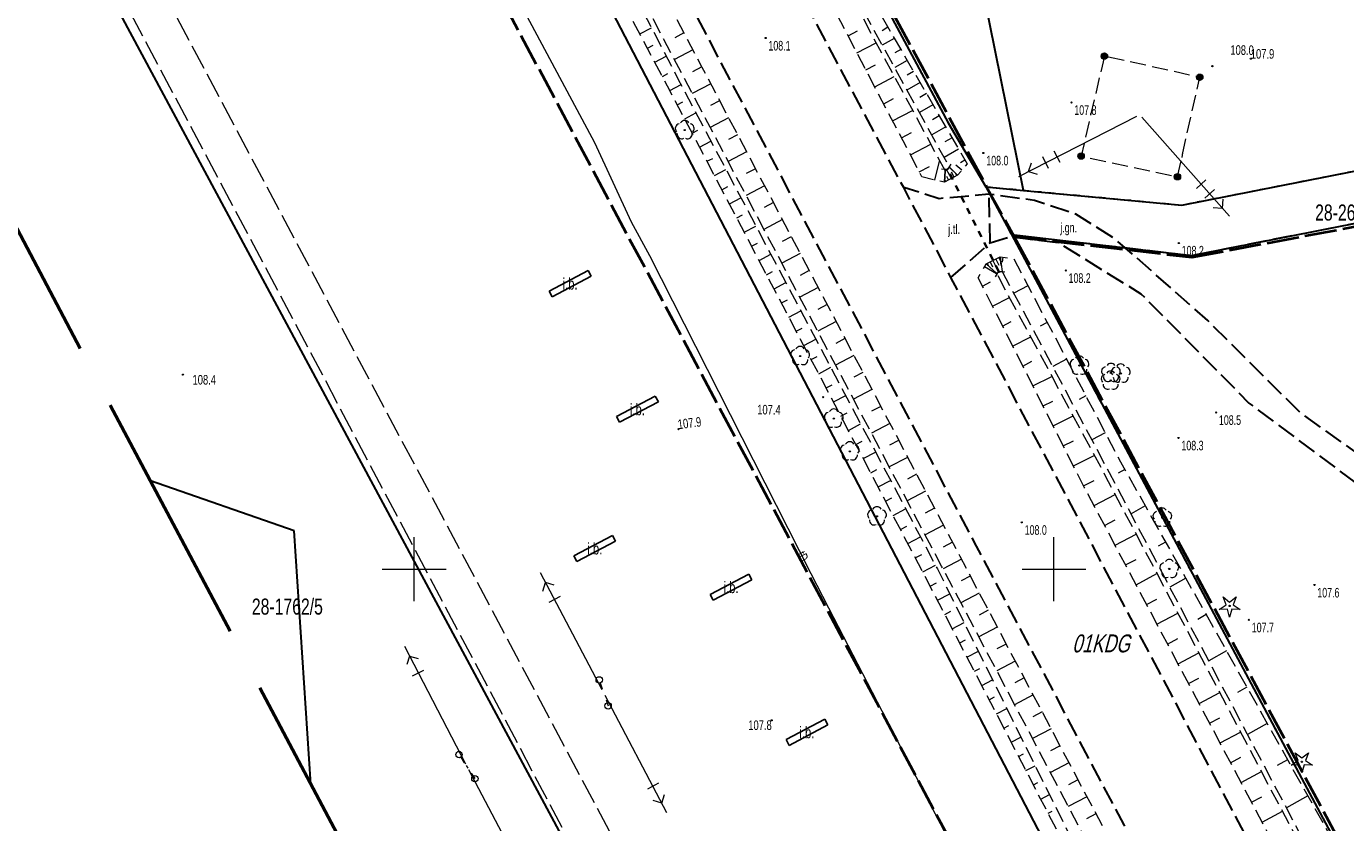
# Model space of a CAD drawing. Header units: metres. Extents: x 7529521 to 7531797, y 5723878 to 5728074.
# Tile 65 of 90: x 7530020 to 7530123, y 5727030 to 5727092. Entities that reach past the tile are written whole.
import ezdxf
from ezdxf.enums import TextEntityAlignment as Align

# ---------------------------------------------------------------- set-up
doc = ezdxf.new("R2010")
doc.units = ezdxf.units.M
for name, pattern in [('11', [3, 2.5, -0.5]), ('2_BUIB12_02', [0]), ('4_SUPE_01', [0]), ('4_SUPE_P_01', [2.5, 2, -0.5]), ('4_SUPT_01', [0]), ('4_SUSM03_02', [0]), ('GDE', [0]), ('GUK', [2, 1.5, -0.5]), ('GUZ', [1, 0.5, -0.5]), ('L_0_05', [1.75, 1.25, -0.5]), ('L_0_06', [2, 1.5, -0.5]), ('L_0_09', [2.5, 2, -0.5]), ('L_0_7E', [1, 0.5, -0.5])]:
    doc.linetypes.add(name, pattern=pattern)
doc.layers.get('0').update_dxf_attribs({"color": 252})
for name, color, linetype, lineweight in [('BUIB_E_T_6', 252, 'Continuous', 18), ('BUIB_L_10', 252, '2_BUIB12_02', 25), ('Dzialki', 80, 'GDE', 30), ('jezdnia', 252, 'L_0_06', 18), ('k', 252, 'Continuous', 18), ('Kontury', 252, 'GUK', 18), ('MPZP', 130, '11', 40), ('Numery_dzialek', 80, 'Continuous', 30), ('OBOP_T_1', 74, 'Continuous', 18), ('opis', 252, 'Continuous', 18), ('podpora', 252, 'L_0_05', 18), ('przepust', 252, 'L_0_7E', 35), ('RTPW_T_0', 252, 'Continuous', 15), ('skarpa nieumocniona', 252, 'L_0_05', 18), ('skarpa umocniona', 252, 'Continuous', 18), ('SUPE_L_0', 240, '4_SUPE_01', 18), ('SUPE_L_1', 240, '4_SUPE_01', 18), ('SUPP_L_2', 240, '4_SUPE_P_01', 18), ('SUPT_E_T_0', 30, 'Continuous', 15), ('SUPT_L_0', 30, '4_SUPT_01', 18), ('SUSM_L_4', 252, 'Continuous', 18), ('SUSM_L_5', 252, 'Continuous', 18), ('Uzytki', 252, 'GUZ', 18), ('wysokosci_naturalne', 7, 'Continuous', 18)]:
    doc.layers.add(name, color=color, linetype=linetype, lineweight=lineweight)
doc.layers.add('zakres', color=7, linetype='L_0_09', lineweight=50, true_color=0xff05ff)
doc.styles.get("Standard").update_dxf_attribs({"font": 'arial.ttf'})

# ---------------------------------------------------------------- blocks, each defined once
blk = doc.blocks.new('2_OBOP02_01')
at = {"linetype": 'Continuous'}
blk.add_circle((0, 0), 0.045, dxfattribs=at)
for centre, start, end in [((-0.36, 0.12), 102.1445, 221.86), ((0, 0.38), 30.1401, 149.8599), ((0.36, 0.12), 318.14, 77.8555), ((-0.22, -0.3), 174.1482, 293.8542), ((0.22, -0.3), 246.1458, 5.8518)]:
    blk.add_arc(centre, 0.375, start, end, dxfattribs=at)
blk = doc.blocks.new('2_RTPW01')
at = {"linetype": 'Continuous'}
blk.add_circle((0, 0), 0.045, dxfattribs=at)
blk = doc.blocks.new('L_0_7E_1')
at = {"color": 0, "linetype": 'Continuous', "lineweight": 13, "flags": 128}
for points in [[(0, 0), (-0.53, 0.85)], [(0, 0), (-0.53, -0.85)]]:
    blk.add_lwpolyline(points, dxfattribs=at)
blk = doc.blocks.new('L_0_7E_2')
at = {"color": 0, "linetype": 'Continuous', "lineweight": 13, "flags": 128}
for points in [[(0, 0), (-0.53, 0.85)], [(0, 0), (-0.53, -0.85)]]:
    blk.add_lwpolyline(points, dxfattribs=at)
blk = doc.blocks.new('OBOP01_01')
at = {"linetype": 'Continuous', "lineweight": 18}
blk.add_hatch(color=0, dxfattribs=at).paths.add_polyline_path([(0, -0.1, 1), (0, 0.1, 1)])
at = {"color": 0, "linetype": 'Continuous', "lineweight": 18, "flags": 128}
blk.add_lwpolyline([(0, -1.74), (-0.35, -0.48), (-1.65, -0.54), (-0.57, 0.18), (-1.02, 1.4), (0, 0.6), (1.02, 1.4), (0.57, 0.18), (1.65, -0.54), (0.35, -0.48), (0, -1.74)], dxfattribs=at)
at = {"color": 0, "linetype": 'Continuous', "lineweight": 18}
blk.add_circle((0, 0), 0.1, dxfattribs=at)
blk = doc.blocks.new('SUSM04_01')
at = {"linetype": 'Continuous', "lineweight": 18, "true_color": 0xffffff}
blk.add_hatch(color=7, dxfattribs=at).paths.add_polyline_path([(0, -0.5, 1), (0, 0.5, 1)])
at = {"color": 0, "linetype": 'Continuous', "lineweight": 18}
blk.add_circle((0, 0), 0.5, dxfattribs=at)
blk = doc.blocks.new('OBOP02_01')
at = {"linetype": 'Continuous', "lineweight": 18}
blk.add_hatch(color=0, dxfattribs=at).paths.add_polyline_path([(0, -0.1, 1), (0, 0.1, 1)])
at = {"color": 0, "linetype": 'Continuous', "lineweight": 18}
blk.add_circle((0, 0), 0.1, dxfattribs=at)
for centre, radius, start, end in [((-0.77, 0.25), 0.7, 101.6336, 222.6627), ((0, 0.8), 0.7, 29.8459, 150.1541), ((0.77, 0.25), 0.7, 317.3373, 78.3664), ((-0.46, -0.64), 0.71, 174.3693, 292.5572), ((0.46, -0.64), 0.71, 247.4428, 5.6307)]:
    blk.add_arc(centre, radius, start, end, dxfattribs=at)
blk = doc.blocks.new('RTPW01')
at = {"linetype": 'Continuous', "lineweight": 13}
blk.add_hatch(color=0, dxfattribs=at).paths.add_polyline_path([(0, -0.09, 1), (0, 0.09, 1)])
at = {"color": 0, "linetype": 'Continuous', "lineweight": 13}
blk.add_circle((0, 0), 0.0906, dxfattribs=at)

msp = doc.modelspace()

# ---------------------------------------------------------------- linework, layer by layer
at = {"layer": 'BUIB_L_10', "linetype": '2_BUIB12_02'}
for p, q in [((7530063.58, 5727073.35), (7530060.55, 5727071.74)), ((7530060.79, 5727071.29), (7530063.82, 5727072.9)), ((7530063.82, 5727072.9), (7530063.58, 5727073.35)), ((7530060.55, 5727071.74), (7530060.79, 5727071.29)), ((7530068.84, 5727063.53), (7530065.81, 5727061.93)), ((7530069.08, 5727063.08), (7530068.84, 5727063.53)), ((7530066.05, 5727061.48), (7530069.08, 5727063.08)), ((7530065.81, 5727061.93), (7530066.05, 5727061.48)), ((7530065.5, 5727052.64), (7530062.47, 5727051.04)), ((7530062.71, 5727050.59), (7530065.74, 5727052.19)), ((7530065.74, 5727052.19), (7530065.5, 5727052.64)), ((7530062.47, 5727051.04), (7530062.71, 5727050.59)), ((7530076.15, 5727049.62), (7530073.12, 5727048.02)), ((7530073.36, 5727047.57), (7530076.39, 5727049.17)), ((7530076.39, 5727049.17), (7530076.15, 5727049.62)), ((7530073.12, 5727048.02), (7530073.36, 5727047.57)), ((7530082.08, 5727038.28), (7530079.06, 5727036.68)), ((7530079.3, 5727036.23), (7530082.32, 5727037.83)), ((7530082.32, 5727037.83), (7530082.08, 5727038.28)), ((7530079.06, 5727036.68), (7530079.3, 5727036.23))]:
    msp.add_line(p, q, dxfattribs=at)
at = {"layer": 'Dzialki'}
for p, q in [((7529910.86, 5727309.49), (7530070.86, 5727011.8)), ((7530097.61, 5727079.61), (7530065.88, 5727237.25)), ((7530100.06, 5727027.16), (7530026.26, 5727168.86)), ((7530047.7, 5727167.06), (7530091.73, 5727084.88)), ((7530109.98, 5727078.46), (7530147.99, 5727085.95)), ((7530091.73, 5727084.88), (7530094.68, 5727079.89)), ((7530110.76, 5727074.53), (7530149.98, 5727082.26)), ((7530094.68, 5727079.89), (7530097.61, 5727079.61)), ((7530094.68, 5727079.89), (7530096.68, 5727076.15)), ((7530097.61, 5727079.61), (7530109.98, 5727078.46)), ((7530096.68, 5727076.15), (7530110.76, 5727074.53)), ((7530096.68, 5727076.15), (7530162.07, 5726953.58)), ((7530040.62, 5727053.01), (7530029.38, 5727056.9)), ((7530041.93, 5727033.21), (7530040.62, 5727053.01))]:
    msp.add_line(p, q, dxfattribs=at)
at = {"layer": 'jezdnia', "color": 251, "lineweight": 30, "flags": 128}
for points in [[(7530249.74, 5726774.91), (7530238.97, 5726795.03), (7530227.73, 5726816.2), (7530211.17, 5726847.69), (7530209.64, 5726850.47), (7530207.76, 5726854.05), (7530192.02, 5726883.78), (7530183.97, 5726898.95), (7530171.46, 5726922.68), (7530157.86, 5726948.23), (7530144.92, 5726972.76), (7530131.87, 5726997.33), (7530119.38, 5727020.86), (7530101.01, 5727055.65), (7530091.95, 5727072.8), (7530088.26, 5727079.82), (7530081.04, 5727093.4), (7530069.61, 5727115.07), (7530057.57, 5727137.9), (7530044.71, 5727162.33), (7530031.59, 5727187.1), (7530018.34, 5727212.06), (7530007.67, 5727232.32), (7529994.99, 5727256.31), (7529991.76, 5727262.47), (7529988.37, 5727268.84), (7529980.42, 5727283.93), (7529967.15, 5727308.88), (7529954.85, 5727332.14), (7529942.09, 5727356.32), (7529930.86, 5727377.61), (7529915.18, 5727407.25), (7529903.89, 5727428.55), (7529894.26, 5727446.69), (7529880.14, 5727473.23)], [(7530242.27, 5726771.9), (7530231.79, 5726791.68), (7530220.68, 5726812.63), (7530202.29, 5726847.46), (7530185.04, 5726879.79), (7530176.71, 5726895.54), (7530164.42, 5726918.67), (7530150.89, 5726944.21), (7530137.74, 5726969.2), (7530124.84, 5726993.45), (7530112.58, 5727016.63), (7530108.22, 5727024.86), (7530105.48, 5727030.02), (7530093.95, 5727051.8), (7530073.89, 5727089.79), (7530062.53, 5727111.3), (7530050.49, 5727134.16), (7530037.72, 5727158.24), (7530024.4, 5727183.4), (7530011.32, 5727208.1), (7530000.48, 5727228.7), (7529987.91, 5727252.49), (7529973.3, 5727280.18), (7529960.06, 5727305.23), (7529947.76, 5727328.46), (7529935.05, 5727352.46), (7529923.63, 5727374.14), (7529908.05, 5727403.56), (7529896.96, 5727424.57), (7529891.02, 5727435.64), (7529887.4, 5727442.66), (7529880.11, 5727456.35), (7529873.09, 5727469.59)], [(7530091.95, 5727072.8), (7530095.01, 5727075.52), (7530096.57, 5727076), (7530100.35, 5727075.52), (7530106.8, 5727071.52), (7530115.24, 5727062.99), (7530125.9, 5727055.01), (7530126.96, 5727056.73), (7530119.22, 5727062.26), (7530112.02, 5727069.43), (7530104.88, 5727075.73), (7530101.72, 5727077.75), (7530098.48, 5727078.82), (7530094.92, 5727079.31), (7530091.02, 5727078.96), (7530088.26, 5727079.82)], [(7530095.01, 5727075.52), (7530094.92, 5727079.31)]]:
    msp.add_lwpolyline(points, dxfattribs=at)
at = {"layer": 'k', "linetype": 'Continuous', "lineweight": 18, "flags": 128}
for points in [[(7530050, 5727047.5), (7530050, 5727052.5)], [(7530100, 5727047.5), (7530100, 5727052.5)], [(7530047.5, 5727050), (7530052.5, 5727050)], [(7530097.5, 5727050), (7530102.5, 5727050)]]:
    msp.add_lwpolyline(points, dxfattribs=at)
at = {"layer": 'Kontury'}
for p, q in [((7529910.86, 5727309.49), (7530070.86, 5727011.8)), ((7530100.06, 5727027.16), (7530026.26, 5727168.86)), ((7530078.65, 5727109.32), (7530091.73, 5727084.88)), ((7530109.98, 5727078.46), (7530147.99, 5727085.95)), ((7530091.73, 5727084.88), (7530094.68, 5727079.89)), ((7530149.98, 5727082.26), (7530110.76, 5727074.53)), ((7530094.68, 5727079.89), (7530109.98, 5727078.46)), ((7530110.76, 5727074.53), (7530096.68, 5727076.15)), ((7530096.68, 5727076.15), (7530162.07, 5726953.58))]:
    msp.add_line(p, q, dxfattribs=at)
at = {"layer": 'MPZP'}
for points in [[(7530187.43, 5726846.62), (7530186.04, 5726849.48), (7530162.25, 5726892.49), (7530099.06, 5727015.36), (7529930.79, 5727330.98), (7529894.38, 5727311.65)], [(7530012.9, 5727233.03), (7530026.49, 5727207.31), (7530053.07, 5727157.52), (7530063.34, 5727138.11), (7530094.71, 5727079.94), (7530096.9, 5727075.99), (7530110.77, 5727074.38), (7530150.22, 5727081.8)], [(7530096.9, 5727075.99), (7530215.71, 5726855.11), (7530218.15, 5726850.64), (7530266.96, 5726864.8)]]:
    msp.add_lwpolyline(points, dxfattribs=at)
at = {"layer": 'podpora', "color": 240, "lineweight": 18, "flags": 128}
msp.add_lwpolyline([(7530103.94, 5727090.1), (7530102.12, 5727082.29), (7530109.65, 5727080.67), (7530111.39, 5727088.45), (7530103.94, 5727090.1)], dxfattribs=at)
at = {"layer": 'przepust', "color": 24, "lineweight": 35, "flags": 128}
msp.add_lwpolyline([(7530095.67, 5727073.29), (7530091.7, 5727081.23)], dxfattribs=at)
at = {"layer": 'skarpa nieumocniona', "color": 252, "lineweight": 18, "flags": 128}
for points in [[(7529893.62, 5727423.01), (7529905.03, 5727401.81), (7529919.97, 5727373.58), (7529931.87, 5727350.91), (7529944.62, 5727326.72), (7529956.98, 5727303.5), (7529970.14, 5727278.63), (7529984.72, 5727250.64), (7529997.32, 5727227.36), (7530008.61, 5727206.09), (7530021.21, 5727181.97), (7530034.96, 5727156.39), (7530047.53, 5727132.51), (7530059.48, 5727109.73), (7530070.64, 5727088.27), (7530090.89, 5727050.03), (7530101.65, 5727028.35), (7530101.41, 5727027.38), (7530100.31, 5727029.44), (7530089.93, 5727049.43), (7530069.8, 5727087.74), (7530058.45, 5727109.15), (7530046.1, 5727131.89), (7530034.11, 5727155.85), (7530019.93, 5727181.53), (7530007.42, 5727205.34), (7529995.44, 5727227.41), (7529983.61, 5727250.06), (7529969.01, 5727278.5), (7529955.89, 5727303.01), (7529943.76, 5727326.51), (7529930.51, 5727350.04), (7529918.58, 5727373.45), (7529903.32, 5727400.53), (7529892.77, 5727422.66), (7529886.54, 5727434.33), (7529887.02, 5727434.73), (7529887.76, 5727434.07)], [(7529895.61, 5727424.12), (7529906.99, 5727402.7), (7529922.29, 5727373.53), (7529933.54, 5727351.9), (7529946.4, 5727327.87), (7529958.63, 5727304.49), (7529971.78, 5727279.42), (7529986.51, 5727251.6), (7529999.11, 5727228.18), (7530010.23, 5727207.17), (7530023.05, 5727182.83), (7530036.72, 5727157.41), (7530049.25, 5727133.51), (7530061.15, 5727110.67), (7530072.48, 5727089.25), (7530092.63, 5727051.03), (7530103.79, 5727029.91), (7530104.03, 5727028.79), (7530102.47, 5727028.89), (7530091.22, 5727050.24), (7530071, 5727088.57), (7530059.88, 5727109.85), (7530047.8, 5727132.76), (7530035.27, 5727156.66), (7530021.63, 5727182.11), (7530008.98, 5727206.48), (7529997.77, 5727227.51), (7529985.05, 5727251.09), (7529970.43, 5727278.88), (7529957.4, 5727303.71), (7529945.12, 5727327.13), (7529932.24, 5727351.06), (7529920.55, 5727373.54), (7529905.36, 5727402.01), (7529894.06, 5727423.19), (7529888.05, 5727434.42), (7529887.99, 5727435.31), (7529889.02, 5727435.54)], [(7530072.9, 5727116.66), (7530060.91, 5727139.39), (7530047.52, 5727164.6), (7530034.87, 5727188.63), (7530021.36, 5727213.96), (7530011.07, 5727233.84), (7529995.51, 5727262.67), (7529995.35, 5727263.86), (7529996.08, 5727263.95), (7530012.36, 5727234.51), (7530022.35, 5727214.5), (7530035.9, 5727189.19), (7530048.33, 5727165.16), (7530061.84, 5727139.95), (7530073.78, 5727117.26), (7530085.17, 5727095.55), (7530093.22, 5727081.67), (7530092.47, 5727080.8), (7530091.83, 5727081.42), (7530084.29, 5727095.13)], [(7530091.49, 5727081.13), (7530091.43, 5727080.24), (7530089.68, 5727080.66), (7530082.53, 5727094.32), (7530071.3, 5727115.82), (7530059.02, 5727138.69), (7530045.92, 5727163.31), (7530033.2, 5727187.89), (7530019.74, 5727212.96), (7530009.31, 5727233.03), (7529993.72, 5727262.85), (7529994.33, 5727263.36), (7529995.12, 5727262.64), (7530010.72, 5727233.72), (7530021.07, 5727213.75), (7530034.63, 5727188.55), (7530047.19, 5727164.43), (7530060.59, 5727139.27), (7530072.6, 5727116.44), (7530084.06, 5727094.94)], [(7530211.12, 5726856.24), (7530211.4, 5726855.21), (7530208.9, 5726855.4), (7530193.42, 5726884.56), (7530185.31, 5726899.91), (7530173.06, 5726923.22), (7530159.28, 5726948.82), (7530146.43, 5726973.35), (7530133.18, 5726997.96), (7530120.77, 5727021.75), (7530102.37, 5727056.4), (7530094.07, 5727072.78), (7530094.71, 5727073.88), (7530095.5, 5727073.13), (7530104.01, 5727057.3), (7530122.4, 5727022.46), (7530134.78, 5726999.29), (7530147.92, 5726974.14), (7530161.05, 5726949.84), (7530174.7, 5726924.35), (7530187.31, 5726901.21), (7530195.42, 5726885.5)], [(7530215.1, 5726857.54), (7530214.08, 5726863.4), (7530211.9, 5726870.2), (7530209.02, 5726875.47), (7530202.06, 5726888.02), (7530181.27, 5726920.91), (7530175.09, 5726924.48), (7530161.48, 5726950.08), (7530148.38, 5726974.26), (7530135.03, 5726999.6), (7530122.72, 5727022.72), (7530104.34, 5727057.52), (7530095.95, 5727073.28), (7530095.79, 5727074.41), (7530096.84, 5727074.29), (7530105.21, 5727058.38), (7530124.51, 5727023.95), (7530136.8, 5727000.68), (7530149.74, 5726975.2), (7530165.35, 5726952.09), (7530181.82, 5726929.43), (7530186.25, 5726923.97), (7530205.64, 5726890.01), (7530212.63, 5726877.51), (7530216.27, 5726871.39), (7530218.33, 5726865.15), (7530217.47, 5726856.56), (7530212.4, 5726855.63), (7530211.84, 5726856.56)]]:
    msp.add_lwpolyline(points, close=True, dxfattribs=at)
at = {"layer": 'skarpa nieumocniona', "color": 252, "linetype": 'Continuous', "lineweight": 18, "flags": 128}
for points in [[(7530067.63, 5727091.83), (7530068.54, 5727092.31)], [(7530087.02, 5727092.36), (7530086.56, 5727092.09)], [(7530071.07, 5727091.91), (7530070.36, 5727091.54)], [(7530083.91, 5727091.69), (7530084.65, 5727092.08)], [(7530087.52, 5727091.49), (7530086.58, 5727090.95)], [(7530068.22, 5727090.72), (7530068.67, 5727090.96)], [(7530071.77, 5727090.59), (7530070.34, 5727089.83)], [(7530084.6, 5727090.36), (7530086.1, 5727091.14)], [(7530088.02, 5727090.63), (7530087.55, 5727090.35)], [(7530068.81, 5727089.62), (7530069.7, 5727090.09)], [(7530072.47, 5727089.26), (7530071.75, 5727088.88)], [(7530085.3, 5727089.03), (7530086.06, 5727089.43)], [(7530088.53, 5727089.76), (7530087.55, 5727089.2)], [(7530069.39, 5727088.51), (7530069.83, 5727088.75)], [(7530085.99, 5727087.7), (7530087.52, 5727088.5)], [(7530089.03, 5727088.9), (7530088.53, 5727088.61)], [(7530069.98, 5727087.41), (7530070.85, 5727087.87)], [(7530073.17, 5727087.93), (7530071.73, 5727087.18)], [(7530089.53, 5727088.03), (7530088.51, 5727087.44)], [(7530090.03, 5727087.17), (7530089.51, 5727086.87)], [(7530070.56, 5727086.3), (7530071, 5727086.53)], [(7530073.87, 5727086.61), (7530073.15, 5727086.23)], [(7530086.69, 5727086.37), (7530087.46, 5727086.78)], [(7530090.53, 5727086.3), (7530089.48, 5727085.69)], [(7530071.14, 5727085.2), (7530072.02, 5727085.66)], [(7530074.57, 5727085.28), (7530073.13, 5727084.52)], [(7530087.38, 5727085.04), (7530088.95, 5727085.86)], [(7530091.03, 5727085.44), (7530090.5, 5727085.13)], [(7530071.72, 5727084.09), (7530072.16, 5727084.32)], [(7530088.08, 5727083.71), (7530088.87, 5727084.13)], [(7530091.54, 5727084.57), (7530090.44, 5727083.94)], [(7530072.3, 5727082.98), (7530073.19, 5727083.45)], [(7530075.27, 5727083.95), (7530074.55, 5727083.58)], [(7530088.78, 5727082.38), (7530090.37, 5727083.22)], [(7530092.04, 5727083.71), (7530091.48, 5727083.39)], [(7530072.88, 5727081.88), (7530073.33, 5727082.11)], [(7530075.97, 5727082.63), (7530074.53, 5727081.87)], [(7530092.54, 5727082.84), (7530091.41, 5727082.19)], [(7530093.04, 5727081.98), (7530092.69, 5727081.77)], [(7530073.46, 5727080.77), (7530074.36, 5727081.24)], [(7530076.67, 5727081.3), (7530075.95, 5727080.92)], [(7530089.47, 5727081.06), (7530090.26, 5727081.47)], [(7530090.7, 5727080.41), (7530091.05, 5727081.88)], [(7530092.8, 5727081.18), (7530092.34, 5727081.57)], [(7530074.05, 5727079.66), (7530074.5, 5727079.9)], [(7530077.37, 5727079.97), (7530075.93, 5727079.22)], [(7530074.63, 5727078.56), (7530075.53, 5727079.03)], [(7530078.07, 5727078.65), (7530077.35, 5727078.27)], [(7530075.21, 5727077.45), (7530075.66, 5727077.69)], [(7530075.79, 5727076.34), (7530076.7, 5727076.82)], [(7530078.77, 5727077.32), (7530077.33, 5727076.56)], [(7530079.47, 5727075.99), (7530078.75, 5727075.61)], [(7530076.37, 5727075.24), (7530076.83, 5727075.48)], [(7530076.95, 5727074.13), (7530077.87, 5727074.61)], [(7530080.17, 5727074.67), (7530078.73, 5727073.91)], [(7530096, 5727074.39), (7530095.95, 5727073.99)], [(7530077.53, 5727073.02), (7530078, 5727073.27)], [(7530080.87, 5727073.34), (7530080.15, 5727072.96)], [(7530094.58, 5727073.66), (7530095.51, 5727073.11)], [(7530078.12, 5727071.92), (7530079.04, 5727072.41)], [(7530081.57, 5727072.01), (7530080.13, 5727071.26)], [(7530094.4, 5727072.12), (7530095.04, 5727072.45)], [(7530097.96, 5727072.16), (7530096.86, 5727071.58)], [(7530078.7, 5727070.81), (7530079.16, 5727071.06)], [(7530082.27, 5727070.69), (7530081.55, 5727070.31)], [(7530095.19, 5727070.56), (7530096.52, 5727071.24)], [(7530079.28, 5727069.7), (7530080.21, 5727070.2)], [(7530079.86, 5727068.6), (7530080.33, 5727068.84)], [(7530082.97, 5727069.36), (7530081.53, 5727068.6)], [(7530095.98, 5727069), (7530096.66, 5727069.35)], [(7530099.47, 5727069.29), (7530098.93, 5727069)], [(7530080.44, 5727067.49), (7530081.38, 5727067.99)], [(7530083.66, 5727068.03), (7530082.95, 5727067.65)], [(7530096.77, 5727067.44), (7530098.18, 5727068.15)], [(7530081.02, 5727066.38), (7530081.5, 5727066.63)], [(7530084.36, 5727066.7), (7530082.93, 5727065.95)], [(7530081.61, 5727065.28), (7530082.55, 5727065.78)], [(7530097.56, 5727065.88), (7530098.28, 5727066.25)], [(7530100.99, 5727066.41), (7530099.91, 5727065.85)], [(7530082.19, 5727064.17), (7530082.66, 5727064.42)], [(7530085.06, 5727065.38), (7530084.35, 5727065)], [(7530098.35, 5727064.32), (7530099.84, 5727065.07)], [(7530082.77, 5727063.07), (7530083.72, 5727063.57)], [(7530085.76, 5727064.05), (7530084.33, 5727063.3)], [(7530102.5, 5727063.54), (7530101.97, 5727063.26)], [(7530086.46, 5727062.72), (7530085.75, 5727062.35)], [(7530099.15, 5727062.76), (7530099.91, 5727063.14)], [(7530083.35, 5727061.96), (7530083.83, 5727062.21)], [(7530083.93, 5727060.85), (7530084.89, 5727061.36)], [(7530087.16, 5727061.4), (7530085.73, 5727060.64)], [(7530099.94, 5727061.2), (7530101.49, 5727061.99)], [(7530104.01, 5727060.66), (7530102.97, 5727060.11)], [(7530084.51, 5727059.75), (7530085, 5727060)], [(7530087.86, 5727060.07), (7530087.15, 5727059.69)], [(7530100.73, 5727059.64), (7530101.53, 5727060.04)], [(7530085.09, 5727058.64), (7530086.06, 5727059.15)], [(7530088.56, 5727058.74), (7530087.13, 5727057.99)], [(7530101.52, 5727058.08), (7530103.15, 5727058.9)], [(7530085.68, 5727057.53), (7530086.16, 5727057.79)], [(7530089.26, 5727057.42), (7530088.55, 5727057.04)], [(7530105.54, 5727057.79), (7530105.02, 5727057.5)], [(7530086.26, 5727056.43), (7530087.23, 5727056.94)], [(7530102.31, 5727056.52), (7530103.15, 5727056.94)], [(7530086.84, 5727055.32), (7530087.33, 5727055.58)], [(7530089.96, 5727056.09), (7530088.53, 5727055.34)], [(7530103.13, 5727054.97), (7530104.78, 5727055.85)], [(7530087.42, 5727054.21), (7530088.4, 5727054.73)], [(7530090.66, 5727054.76), (7530089.94, 5727054.39)], [(7530107.13, 5727054.96), (7530106.02, 5727054.34)], [(7530088, 5727053.11), (7530088.5, 5727053.37)], [(7530091.36, 5727053.44), (7530089.93, 5727052.68)], [(7530103.95, 5727053.42), (7530104.77, 5727053.86)], [(7530088.58, 5727052), (7530089.57, 5727052.52)], [(7530092.06, 5727052.11), (7530091.34, 5727051.73)], [(7530104.77, 5727051.88), (7530106.42, 5727052.75)], [(7530108.72, 5727052.12), (7530108.13, 5727051.79)], [(7530089.16, 5727050.89), (7530089.66, 5727051.15)], [(7530089.75, 5727049.79), (7530090.74, 5727050.31)], [(7530092.76, 5727050.78), (7530091.33, 5727050.03)], [(7530105.59, 5727050.33), (7530106.41, 5727050.77)], [(7530090.32, 5727048.68), (7530090.82, 5727048.93)], [(7530093.46, 5727049.46), (7530092.74, 5727049.08)], [(7530106.41, 5727048.79), (7530108.05, 5727049.66)], [(7530110.31, 5727049.29), (7530109.06, 5727048.59)], [(7530090.9, 5727047.57), (7530091.87, 5727048.07)], [(7530094.16, 5727048.13), (7530092.73, 5727047.37)], [(7530107.23, 5727047.24), (7530108.05, 5727047.67)], [(7530091.48, 5727046.46), (7530091.95, 5727046.71)], [(7530092.05, 5727045.35), (7530092.98, 5727045.83)], [(7530094.86, 5727046.8), (7530094.14, 5727046.42)], [(7530108.05, 5727045.7), (7530109.68, 5727046.56)], [(7530111.9, 5727046.45), (7530111.24, 5727046.08)], [(7530095.56, 5727045.48), (7530094.13, 5727044.72)], [(7530092.63, 5727044.24), (7530093.08, 5727044.48)], [(7530096.26, 5727044.15), (7530095.54, 5727043.77)], [(7530108.87, 5727044.15), (7530109.69, 5727044.58)], [(7530093.2, 5727043.13), (7530094.09, 5727043.59)], [(7530096.96, 5727042.82), (7530095.53, 5727042.06)], [(7530109.7, 5727042.6), (7530111.32, 5727043.47)], [(7530113.49, 5727043.62), (7530112.1, 5727042.84)], [(7530093.78, 5727042.02), (7530094.21, 5727042.25)], [(7530094.35, 5727040.91), (7530095.2, 5727041.35)], [(7530097.66, 5727041.5), (7530096.94, 5727041.12)], [(7530110.52, 5727041.06), (7530111.32, 5727041.49)], [(7530115.08, 5727040.78), (7530114.35, 5727040.37)], [(7530094.93, 5727039.8), (7530095.34, 5727040.02)], [(7530098.36, 5727040.17), (7530096.92, 5727039.41)], [(7530111.34, 5727039.51), (7530112.95, 5727040.37)], [(7530095.51, 5727038.69), (7530096.31, 5727039.11)], [(7530099.07, 5727038.85), (7530098.34, 5727038.46)], [(7530096.08, 5727037.58), (7530096.47, 5727037.79)], [(7530112.16, 5727037.97), (7530112.96, 5727038.39)], [(7530116.67, 5727037.95), (7530115.13, 5727037.09)], [(7530096.66, 5727036.47), (7530097.42, 5727036.87)], [(7530099.77, 5727037.52), (7530098.32, 5727036.76)], [(7530112.98, 5727036.42), (7530114.58, 5727037.27)], [(7530097.23, 5727035.37), (7530097.61, 5727035.56)], [(7530100.47, 5727036.19), (7530099.74, 5727035.81)], [(7530097.81, 5727034.26), (7530098.53, 5727034.63)], [(7530101.17, 5727034.87), (7530099.72, 5727034.1)], [(7530113.8, 5727034.88), (7530114.6, 5727035.3)], [(7530118.25, 5727035.11), (7530117.45, 5727034.66)], [(7530101.87, 5727033.54), (7530101.14, 5727033.16)], [(7530114.62, 5727033.33), (7530116.22, 5727034.18)], [(7530098.39, 5727033.15), (7530098.74, 5727033.33)], [(7530098.96, 5727032.04), (7530099.64, 5727032.39)], [(7530102.57, 5727032.21), (7530101.12, 5727031.45)], [(7530115.44, 5727031.78), (7530116.24, 5727032.21)], [(7530119.84, 5727032.28), (7530118.17, 5727031.34)], [(7530099.54, 5727030.93), (7530099.87, 5727031.1)], [(7530103.27, 5727030.89), (7530102.54, 5727030.5)], [(7530116.26, 5727030.24), (7530117.85, 5727031.08)]]:
    msp.add_lwpolyline(points, dxfattribs=at)
at = {"layer": 'skarpa umocniona', "linetype": 'Continuous', "lineweight": 18, "flags": 128}
for points in [[(7530092.47, 5727080.8), (7530091.43, 5727080.24), (7530091.49, 5727081.13), (7530091.83, 5727081.42)], [(7530095.95, 5727073.28), (7530095.5, 5727073.13), (7530094.71, 5727073.88), (7530095.79, 5727074.41)]]:
    msp.add_lwpolyline(points, close=True, dxfattribs=at)
for points in [[(7530091.98, 5727080.54), (7530091.61, 5727081.23)], [(7530092.2, 5727080.65), (7530092, 5727081.02)], [(7530092.42, 5727080.77), (7530092.34, 5727080.93)], [(7530091.54, 5727080.3), (7530091.45, 5727080.47)], [(7530091.76, 5727080.42), (7530091.62, 5727080.68)], [(7530094.78, 5727073.91), (7530094.88, 5727073.72)], [(7530095.01, 5727074.02), (7530095.2, 5727073.62)], [(7530095.23, 5727074.13), (7530095.7, 5727073.2)], [(7530095.45, 5727074.24), (7530095.69, 5727073.76)], [(7530095.68, 5727074.36), (7530095.85, 5727074.02)]]:
    msp.add_lwpolyline(points, dxfattribs=at)
at = {"layer": 'SUPE_L_0', "linetype": '4_SUPE_01'}
for p, q in [((7530097.26, 5727080.7), (7530106.48, 5727085.41)), ((7530106.87, 5727085.33), (7530113.72, 5727077.58)), ((7530099.58, 5727081.32), (7530099.12, 5727082.22)), ((7530100.47, 5727081.78), (7530100.01, 5727082.67)), ((7530098.02, 5727081.09), (7530098.23, 5727081.76)), ((7530098.02, 5727081.09), (7530098.69, 5727080.87)), ((7530111.13, 5727079.76), (7530111.88, 5727080.42)), ((7530111.79, 5727079.01), (7530112.54, 5727079.67)), ((7530113.2, 5727078.92), (7530113.15, 5727078.22)), ((7530112.45, 5727078.26), (7530113.15, 5727078.22))]:
    msp.add_line(p, q, dxfattribs=at)
at = {"layer": 'SUPE_L_1', "linetype": '4_SUPE_01'}
for p, q in [((7530064.69, 5727040.56), (7530059.87, 5727049.72)), ((7530060.06, 5727048.29), (7530060.27, 5727048.96)), ((7530060.94, 5727048.76), (7530060.27, 5727048.96)), ((7530061.41, 5727047.87), (7530060.53, 5727047.41)), ((7530049.23, 5727043.98), (7530054, 5727034.79)), ((7530049.63, 5727043.21), (7530049.41, 5727042.55)), ((7530049.63, 5727043.21), (7530050.3, 5727043.01)), ((7530049.87, 5727041.66), (7530050.76, 5727042.12)), ((7530069.75, 5727030.96), (7530064.93, 5727040.12)), ((7530054.24, 5727034.35), (7530059.06, 5727025.19)), ((7530069.1, 5727033.28), (7530068.22, 5727032.81)), ((7530069.35, 5727031.72), (7530068.68, 5727031.92)), ((7530069.35, 5727031.72), (7530069.57, 5727032.39))]:
    msp.add_line(p, q, dxfattribs=at)
at = {"layer": 'SUPP_L_2', "linetype": '4_SUPE_P_01'}
for p, q in [((7530187.33, 5726799.96), (7529978.99, 5727191.78)), ((7530183.29, 5726800.06), (7529976.28, 5727190.79))]:
    msp.add_line(p, q, dxfattribs=at)
at = {"layer": 'SUPT_L_0', "linetype": '4_SUPT_01'}
for p, q in [((7530064.12, 5727083.32), (7530021.79, 5727162.53)), ((7530066.99, 5727077.12), (7530064.12, 5727083.32)), ((7530068.42, 5727074.5), (7530066.99, 5727077.12)), ((7530081.03, 5727049.65), (7530068.42, 5727074.5)), ((7530082.39, 5727046.96), (7530081.03, 5727049.65)), ((7530091.89, 5727028.65), (7530082.39, 5727046.96))]:
    msp.add_line(p, q, dxfattribs=at)
at = {"layer": 'SUSM_L_4', "linetype": '4_SUSM03_02'}
for p, q in [((7530064.54, 5727041.11), (7530064.7, 5727040.64)), ((7530064.99, 5727039.79), (7530065.15, 5727039.32)), ((7530053.64, 5727035.3), (7530053.91, 5727034.88)), ((7530054.05, 5727034.67), (7530054.19, 5727034.46)), ((7530054.46, 5727034.05), (7530054.74, 5727033.63))]:
    msp.add_line(p, q, dxfattribs=at)
for centre in [(7530064.46, 5727041.35), (7530065.15, 5727039.32), (7530053.5, 5727035.51), (7530054.74, 5727033.63)]:
    msp.add_circle(centre, 0.25, dxfattribs=at)
at = {"layer": 'SUSM_L_5', "color": 240, "linetype": '4_SUSM03_02'}
msp.add_line((7530110.02, 5727082.19), (7530110.1, 5727082.69), dxfattribs=at)
at = {"layer": 'Uzytki'}
for p, q in [((7530026.26, 5727168.86), (7530100.06, 5727027.16)), ((7530091.73, 5727084.88), (7530047.7, 5727167.06)), ((7530147.99, 5727085.95), (7530109.98, 5727078.46)), ((7530094.68, 5727079.89), (7530091.73, 5727084.88)), ((7530110.76, 5727074.53), (7530149.98, 5727082.26)), ((7530109.98, 5727078.46), (7530094.68, 5727079.89)), ((7530094.68, 5727079.89), (7530096.68, 5727076.15)), ((7530162.07, 5726953.58), (7530094.68, 5727079.89)), ((7530096.68, 5727076.15), (7530110.76, 5727074.53))]:
    msp.add_line(p, q, dxfattribs=at)
at = {"layer": 'wysokosci_naturalne', "color": 252}
for p in [(7530077.46, 5727091.52), (7530101.37, 5727086.48), (7530094.48, 5727082.53), (7530109.76, 5727075.49), (7530100.92, 5727073.35), (7530112.67, 5727062.25), (7530109.73, 5727060.26), (7530097.48, 5727053.66), (7530120.36, 5727048.77), (7530115.23, 5727046.04)]:
    msp.add_point(p, dxfattribs=at)
at = {"layer": 'zakres', "color": 210, "lineweight": 50, "ltscale": 10}
msp.add_lwpolyline([(7530152.66, 5726824.25), (7529893.98, 5727312.41), (7529655.25, 5727765.72), (7529520.83, 5728019.58), (7529624.44, 5728074.21), (7529680.51, 5727967.68), (7529859.76, 5727632.54), (7529930.53, 5727498.32), (7530038.61, 5727292.3), (7530118.22, 5727141.23), (7530175.57, 5727034.73), (7530261.4, 5726875.73), (7530322.6, 5726755.46)], dxfattribs=at)

# ---------------------------------------------------------------- block references
at = {"color": 252, "linetype": 'Continuous', "xscale": 0.5, "yscale": 0.5, "zscale": 0.5}
for p in [(7530103.94, 5727090.1), (7530111.39, 5727088.45), (7530102.12, 5727082.29), (7530109.65, 5727080.67)]:
    msp.add_blockref('SUSM04_01', p, dxfattribs=at)
at = {"color": 74, "linetype": 'Continuous', "xscale": 0.5, "yscale": 0.5, "zscale": 0.5}
for name, p in [('OBOP02_01', (7530101.99, 5727065.92)), ('OBOP02_01', (7530104.43, 5727064.74)), ('OBOP02_01', (7530104.45, 5727065.34)), ('OBOP02_01', (7530105.22, 5727065.3)), ('OBOP02_01', (7530108.47, 5727054.03)), ('OBOP02_01', (7530109.01, 5727050.02)), ('OBOP01_01', (7530113.73, 5727047.13)), ('OBOP01_01', (7530119.37, 5727034.95))]:
    msp.add_blockref(name, p, dxfattribs=at)
at = {"layer": 'OBOP_T_1', "color": 74}
for p in [(7530071.14, 5727084.32), (7530080.16, 5727066.66), (7530082.79, 5727061.77), (7530084.04, 5727059.21), (7530086.17, 5727054.13)]:
    msp.add_blockref('2_OBOP02_01', p, dxfattribs=at)
at = {"layer": 'przepust', "color": 252, "linetype": 'Continuous', "xscale": 0.5, "yscale": 0.5, "zscale": 0.5, "rotation": 296.57}
msp.add_blockref('L_0_7E_2', (7530091.7, 5727081.23), dxfattribs=at)
at = {"layer": 'przepust', "color": 24, "linetype": 'Continuous', "xscale": 0.5, "yscale": 0.5, "zscale": 0.5, "rotation": 116.57}
msp.add_blockref('L_0_7E_1', (7530095.67, 5727073.29), dxfattribs=at)
at = {"layer": 'RTPW_T_0'}
for p in [(7530112.38, 5727089.32), (7530115.38, 5727089.9), (7530031.92, 5727065.21), (7530081.96, 5727063.45)]:
    msp.add_blockref('2_RTPW01', p, dxfattribs=at)
for p, rotation in [((7530070.65, 5727060.94), 7.049974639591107), ((7530077.94, 5727038.19), 0.4099925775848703)]:
    msp.add_blockref('2_RTPW01', p, dxfattribs=dict(at, rotation=rotation))
at = {"layer": 'wysokosci_naturalne', "color": 252, "linetype": 'Continuous', "xscale": 0.5, "yscale": 0.5, "zscale": 0.5}
for p in [(7530077.46, 5727091.52), (7530101.37, 5727086.48), (7530094.48, 5727082.53), (7530109.76, 5727075.49), (7530100.92, 5727073.35), (7530112.67, 5727062.25), (7530109.73, 5727060.26), (7530097.48, 5727053.66), (7530120.36, 5727048.77), (7530115.23, 5727046.04)]:
    msp.add_blockref('RTPW01', p, dxfattribs=at)

# ---------------------------------------------------------------- texts
at = {"layer": 'BUIB_E_T_6', "width": 0.7}
for p in [(7530062.18, 5727072.32), (7530067.44, 5727062.5), (7530064.11, 5727051.62), (7530074.76, 5727048.6), (7530080.69, 5727037.26)]:
    msp.add_text('i.b.', height=0.9, dxfattribs=at).set_placement(p, align=Align.MIDDLE)
at = {"layer": 'MPZP', "lineweight": 30, "oblique": 15, "width": 0.7}
msp.add_text('01KDG', height=1.4, dxfattribs=at).set_placement((7530101.42, 5727044.9), align=Align.TOP_LEFT)
at = {"layer": 'Numery_dzialek', "width": 0.7}
for s, p in [('28-2614', (7530120.41, 5727078.51)), ('28-1762/5', (7530037.31, 5727047.71))]:
    msp.add_text(s, height=1.26, dxfattribs=at).set_placement(p, align=Align.TOP_LEFT)
at = {"layer": 'opis', "color": 252, "lineweight": 15}
for s, width, p in [('j.tl.', 0.7, (7530091.73, 5727076.95)), ('j.gn.', 0.66, (7530100.49, 5727077.07))]:
    msp.add_text(s, height=0.75, dxfattribs=dict(at, width=width)).set_placement(p, align=Align.TOP_LEFT)
at = {"layer": 'RTPW_T_0', "width": 0.7}
for s, rotation, p in [('108.0', 359.32, (7530113.78, 5727090.21)), ('107.4', 359.32, (7530076.8, 5727062.1)), ('107.9', 7.05, (7530070.65, 5727060.94))]:
    msp.add_text(s, height=0.75, rotation=rotation, dxfattribs=at).set_placement(p)
for s, p in [('107.9', (7530115.38, 5727089.9)), ('108.4', (7530032.67, 5727064.43))]:
    msp.add_text(s, height=0.75, dxfattribs=at).set_placement(p)
msp.add_text('107.8', height=0.75, rotation=0.41, dxfattribs=at).set_placement((7530077.94, 5727038.19), align=Align.TOP_RIGHT)
at = {"layer": 'SUPT_E_T_0', "width": 0.7}
msp.add_text('tD', height=0.75, rotation=296.91, dxfattribs=at).set_placement((7530080.35, 5727051), align=Align.MIDDLE)
at = {"layer": 'wysokosci_naturalne', "color": 252, "lineweight": 15, "width": 0.66}
for s, p in [('108.1', (7530077.68, 5727090.54)), ('107.8', (7530101.59, 5727085.51)), ('108.0', (7530094.71, 5727081.56)), ('108.2', (7530109.98, 5727074.52)), ('108.2', (7530101.14, 5727072.38)), ('108.5', (7530112.89, 5727061.28)), ('108.3', (7530109.96, 5727059.29)), ('108.0', (7530097.71, 5727052.69)), ('107.6', (7530120.58, 5727047.79)), ('107.7', (7530115.46, 5727045.07))]:
    msp.add_text(s, height=0.75, dxfattribs=at).set_placement(p)

doc.saveas('drawing.dxf')
